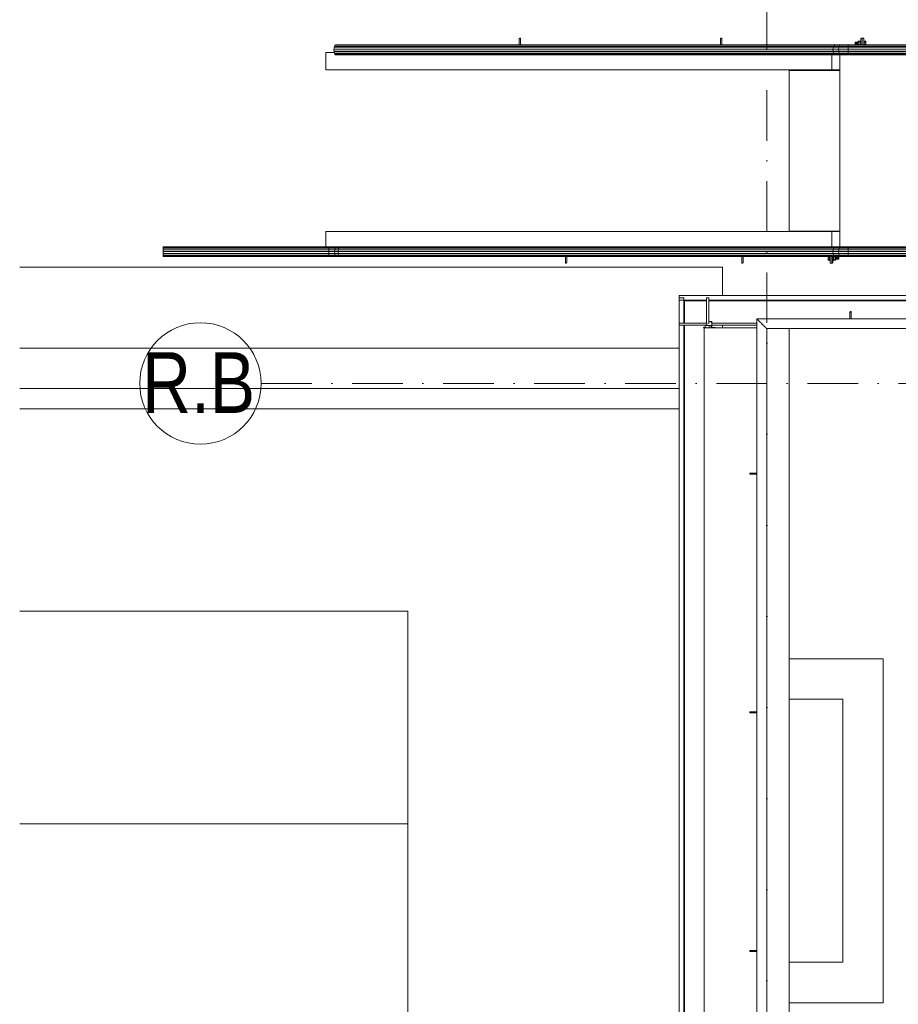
# Model space of a CAD drawing. Header units: millimetres. Extents: x -3176 to 162662, y -36434 to 57907.
# Tile 140 of 155: x 144283 to 148626, y 23938 to 28803. Entities that reach past the tile are written whole.
import ezdxf

# ---------------------------------------------------------------- set-up
doc = ezdxf.new("R2010")
doc.units = ezdxf.units.MM
doc.linetypes.add('1-Sheet - 32170-CIV-6170-DW-2035-015-01 - RZUTY$0$A_Dash_Dot_2_5mm_Axis', pattern=[45, 25, -10, 0, -10])
doc.layers.get('0').update_dxf_attribs({"lineweight": 5})
for name, color, linetype, lineweight in [('1-Sheet - 32170-CIV-6170-DW-2035-015-01 - RZUTY$0$A-DETL-MBND', 5, 'Continuous', 9), ('1-Sheet - 32170-CIV-6170-DW-2035-015-01 - RZUTY$0$S-GRID', 8, 'Continuous', 0), ('1-Sheet - 32170-CIV-6170-DW-2035-015-01 - RZUTY$0$S-GRID-IDEN', 8, 'Continuous', 0)]:
    doc.layers.add(name, color=color, linetype=linetype, lineweight=lineweight)
doc.styles.add('1-Sheet - 32170-CIV-6170-DW-2035-015-01 - RZUTY$0$Arial_6', font='arial.ttf', dxfattribs={"width": 0.8, "height": 30})

# ---------------------------------------------------------------- blocks, each defined once
blk = doc.blocks.new('1-Sheet - 32170-CIV-6170-DW-2035-015-01 - RZUTY$0$Railing - słupek_balustrady60x6-V18-B2_101_AG_DACH - Dep_PW')
at = {"layer": '1-Sheet - 32170-CIV-6170-DW-2035-015-01 - RZUTY$0$A-DETL-MBND'}
for p, q in [((6, 0), (2.42, 0)), ((2.42, -0.6), (5.6, -0.6)), ((6, -0.2), (6, 0))]:
    blk.add_line(p, q, dxfattribs=at)
at = {"layer": '1-Sheet - 32170-CIV-6170-DW-2035-015-01 - RZUTY$0$A-DETL-MBND', "flags": 128}
blk.add_lwpolyline([(5.6, -0.6), (5.69, -0.59), (5.77, -0.56), (5.85, -0.51), (5.91, -0.45), (5.96, -0.37), (5.99, -0.29), (6, -0.2)], dxfattribs=at)
blk = doc.blocks.new('1-Sheet - 32170-CIV-6170-DW-2035-015-01 - RZUTY$0$Railing - słupek_balustrady60x6-V15-B2_101_AG_DACH - Dep_PW')
at = {"layer": '1-Sheet - 32170-CIV-6170-DW-2035-015-01 - RZUTY$0$A-DETL-MBND'}
for p, q in [((6, 0), (2.42, 0)), ((2.42, -0.6), (5.6, -0.6)), ((6, -0.2), (6, 0))]:
    blk.add_line(p, q, dxfattribs=at)
at = {"layer": '1-Sheet - 32170-CIV-6170-DW-2035-015-01 - RZUTY$0$A-DETL-MBND', "flags": 128}
blk.add_lwpolyline([(5.6, -0.6), (5.69, -0.59), (5.77, -0.56), (5.85, -0.51), (5.91, -0.45), (5.96, -0.37), (5.99, -0.29), (6, -0.2)], dxfattribs=at)
at = {"layer": '1-Sheet - 32170-CIV-6170-DW-2035-015-01 - RZUTY$0$A-DETL-MBND'}
blk.add_arc((5.6, -0.2), 0.4, 270, 0, dxfattribs=at)
blk = doc.blocks.new('1-Sheet - 32170-CIV-6170-DW-2035-015-01 - RZUTY$0$Railing - Railing-1024618-B2_101_AG_DACH - Dep_PW')
at = {"extrusion": (0, 0, -1), "zscale": -1, "rotation": 90.0000000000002}
blk.add_blockref('1-Sheet - 32170-CIV-6170-DW-2035-015-01 - RZUTY$0$Railing - słupek_balustrady60x6-V15-B2_101_AG_DACH - Dep_PW', (-5800.71, 191.5), dxfattribs=at)
at = {"extrusion": (0, 0, -1), "zscale": -1}
for p in [(-5756.53, 117.75), (-5756.53, -0.19), (-5756.53, -118.12)]:
    blk.add_blockref('1-Sheet - 32170-CIV-6170-DW-2035-015-01 - RZUTY$0$Railing - słupek_balustrady60x6-V18-B2_101_AG_DACH - Dep_PW', p, dxfattribs=at)
blk = doc.blocks.new('1-Sheet - 32170-CIV-6170-DW-2035-015-01 - RZUTY$0$Top Rail Type - Top Rail_Internal_-1024619-B2_101_AG_DACH - Dep_PW')
at = {"layer": '1-Sheet - 32170-CIV-6170-DW-2035-015-01 - RZUTY$0$A-DETL-MBND'}
for p, q in [((5754.11, 193.92), (5754.11, -749.91)), ((6129.11, 193.92), (5754.11, 193.92)), ((5758.94, -745.08), (5758.94, 189.09)), ((5758.94, 189.09), (6133.94, 189.09))]:
    blk.add_line(p, q, dxfattribs=at)
blk.add_open_spline([(5758.94, 189.09), (5758.94, 189.09), (5758.9, 189.13), (5758.76, 189.26), (5758.62, 189.4), (5758.48, 189.55), (5758.34, 189.68), (5758.2, 189.83), (5758.04, 189.99), (5757.87, 190.16), (5757.74, 190.29), (5757.6, 190.43), (5757.45, 190.58), (5757.3, 190.72), (5757.15, 190.88), (5757, 191.03), (5756.84, 191.19), (5756.68, 191.34), (5756.53, 191.5), (5756.37, 191.66), (5756.21, 191.82), (5756.05, 191.97), (5755.9, 192.13), (5755.75, 192.28), (5755.6, 192.43), (5755.46, 192.57), (5755.32, 192.71), (5755.18, 192.84), (5755.01, 193.02), (5754.85, 193.17), (5754.71, 193.32), (5754.58, 193.45), (5754.43, 193.6), (5754.29, 193.74), (5754.15, 193.88), (5754.11, 193.92), (5754.11, 193.92)], degree=3, knots=[-1, -1, -1, -1, -0.916667, -0.875, -0.833333, -0.791667, -0.770833, -0.75, -0.708333, -0.6875, -0.666667, -0.645833, -0.625, -0.604167, -0.583333, -0.5625, -0.541667, -0.520833, -0.5, -0.479167, -0.458333, -0.4375, -0.416667, -0.395833, -0.375, -0.354167, -0.333333, -0.3125, -0.291667, -0.25, -0.229167, -0.208333, -0.166667, -0.125, -0.083333, 0, 0, 0, 0], dxfattribs=at)
blk = doc.blocks.new('1-Sheet - 32170-CIV-6170-DW-2035-015-01 - RZUTY$0$Ściana oporowa - Ściana oporowa-1051606-B2_101_AG_DACH - Dep_PW')
at = {"layer": '1-Sheet - 32170-CIV-6170-DW-2035-015-01 - RZUTY$0$A-DETL-MBND'}
for p, q in [((5737.03, 219.5), (5389.7, 219.5)), ((5737.03, 219.5), (5737.03, 205.4)), ((5737.03, 190.74), (5737.03, 189.5)), ((5715.62, 179.5), (5389.7, 179.5)), ((5389.7, 159.5), (5715.62, 159.5)), ((5581.53, -55.5), (5389.7, -55.5))]:
    blk.add_line(p, q, dxfattribs=at)
blk = doc.blocks.new('1-Sheet - 32170-CIV-6170-DW-2035-015-01 - RZUTY$0$Galeco STAL2 - System rynnowy - Orynnowanie - Orynnowanie - montaż z maskownicą-1091952-B2_101_AG_DACH - Dep_PW')
at = {"layer": '1-Sheet - 32170-CIV-6170-DW-2035-015-01 - RZUTY$0$A-DETL-MBND'}
for p, q in [((5715.62, 204.36), (5717.93, 204.36)), ((5715.62, 191.85), (5715.62, 204.36)), ((5717.93, 191.85), (5717.93, 204.36)), ((5729.18, 204.36), (5729.84, 204.36)), ((5729.18, 191.85), (5729.18, 204.36)), ((5730.3, 204.36), (5729.84, 204.36)), ((5730.3, 191.43), (5730.3, 204.36)), ((5718.23, 191.85), (5718.23, 202.8)), ((5715.62, -746.74), (5715.62, 190.74)), ((5717.93, -746.74), (5717.93, 190.74)), ((5718.23, -746.74), (5718.23, 190.74)), ((5729.18, 190.61), (5729.18, 190.74)), ((5730.3, 190.61), (5730.3, 190.74))]:
    blk.add_line(p, q, dxfattribs=at)
blk = doc.blocks.new('1-Sheet - 32170-CIV-6170-DW-2035-015-01 - RZUTY$0$Galeco STAL2 - Hak doczołowy - Galeco STAL2 - Hak doczołowy-V22-B2_101_AG_DACH - Dep_PW')
at = {"layer": '1-Sheet - 32170-CIV-6170-DW-2035-015-01 - RZUTY$0$A-DETL-MBND'}
for p, q in [((5728.48, 190.61), (5729.78, 190.61)), ((5728.48, 190.61), (5728.48, 189.5)), ((5730.42, 190.61), (5729.78, 190.61)), ((5730.42, 189.5), (5730.42, 190.61)), ((5730.42, 190.61), (5731.35, 190.61)), ((5730.42, 190.61), (5730.42, 189.5)), ((5731.47, 192.28), (5731.35, 192.28)), ((5731.47, 190.63), (5731.47, 189.5))]:
    blk.add_line(p, q, dxfattribs=at)
blk = doc.blocks.new('1-Sheet - 32170-CIV-6170-DW-2035-015-01 - RZUTY$0$Galeco STAL2 - System rynnowy - Orynnowanie - Orynnowanie - montaż z maskownicą-1090903-B2_101_AG_DACH - Dep_PW')
at = {"layer": '1-Sheet - 32170-CIV-6170-DW-2035-015-01 - RZUTY$0$A-DETL-MBND'}
for p, q in [((5715.62, 203.1), (5715.62, 205.4)), ((5715.62, 205.4), (6129.11, 205.4)), ((6133.94, 205.4), (6135.03, 205.4)), ((6248.48, 205.4), (6249.11, 205.4)), ((6253.94, 205.4), (6308.07, 205.4)), ((5715.62, 203.1), (5729.18, 203.1)), ((5718.23, 202.8), (5729.18, 202.8)), ((5730.29, 203.1), (6129.11, 203.1)), ((5730.29, 202.8), (6129.11, 202.8)), ((6133.94, 203.1), (6135.03, 203.1)), ((6133.94, 202.8), (6135.03, 202.8)), ((6248.48, 203.1), (6249.11, 203.1)), ((6248.48, 202.8), (6249.11, 202.8)), ((6253.94, 203.1), (6308.07, 203.1)), ((6253.94, 202.8), (6308.07, 202.8)), ((5715.62, 191.19), (5715.62, 191.85)), ((5715.62, 191.85), (5729.18, 191.85)), ((5715.62, 191.19), (5715.62, 190.73)), ((5715.62, 190.73), (5729.37, 190.73)), ((5731.87, 191.85), (5754.11, 191.85)), ((5731.87, 190.73), (5754.11, 190.73)), ((6133.94, 191.85), (6135.03, 191.85)), ((6133.94, 190.73), (6135.03, 190.73)), ((6248.48, 191.85), (6249.11, 191.85)), ((6248.48, 190.73), (6249.11, 190.73))]:
    blk.add_line(p, q, dxfattribs=at)
blk = doc.blocks.new('1-Sheet - 32170-CIV-6170-DW-2035-015-01 - RZUTY$0$Galeco STAL2 - Hak doczołowy - Galeco STAL2 - Hak doczołowy-V24-B2_101_AG_DACH - Dep_PW')
at = {"layer": '1-Sheet - 32170-CIV-6170-DW-2035-015-01 - RZUTY$0$A-DETL-MBND'}
for p, q in [((5729.37, 191.25), (5729.37, 191.9)), ((5729.37, 191.25), (5729.37, 190.61)), ((5729.37, 190.61), (5729.88, 190.61)), ((5730.1, 190.61), (5731.87, 190.61)), ((5731.87, 192.55), (5730.29, 192.55)), ((5731.87, 190.61), (5730.4, 190.61)), ((5731.87, 192.55), (5731.87, 191.25)), ((5731.87, 190.61), (5731.87, 191.25)), ((5731.87, 190.61), (5731.87, 189.68)), ((5727.7, 189.68), (5727.7, 189.56)), ((5728.35, 189.68), (5727.7, 189.68)), ((5728.5, 189.68), (5727.7, 189.68)), ((5727.7, 189.56), (5728.5, 189.56)), ((5727.7, 189.56), (5728.35, 189.56)), ((5728.5, 189.68), (5729.14, 189.68)), ((5729.14, 189.56), (5728.5, 189.56)), ((5732.74, 189.56), (5730.38, 189.56)), ((5731.87, 189.68), (5732.74, 189.68)), ((5733.54, 189.68), (5732.74, 189.68)), ((5732.74, 189.56), (5733.54, 189.56)), ((5733.54, 189.68), (5732.76, 189.68)), ((5732.76, 189.56), (5733.54, 189.56)), ((5733.54, 189.56), (5733.54, 189.68))]:
    blk.add_line(p, q, dxfattribs=at)
blk = doc.blocks.new('1-Sheet - 32170-CIV-6170-DW-2035-015-01 - RZUTY$0$Grid - A_Grid_Head_Circle_6mm-466136-B2_101_AG_DACH - Dep_PW')
at = {"layer": '1-Sheet - 32170-CIV-6170-DW-2035-015-01 - RZUTY$0$S-GRID-IDEN'}
blk.add_circle((0, 0), 0.3, dxfattribs=at)
blk = doc.blocks.new('1-Sheet - 32170-CIV-6170-DW-2035-015-01 - RZUTY')
at = {"layer": '1-Sheet - 32170-CIV-6170-DW-2035-015-01 - RZUTY$0$A-DETL-MBND'}
for p, q in [((11226.1, 329.27), (11226.1, 332.15)), ((11226.5, 332.55), (11226.7, 332.55)), ((11226.7, 332.55), (11226.7, 329.27)), ((11325.62, 329.27), (11325.62, 332.15)), ((11326.02, 332.55), (11326.22, 332.55)), ((11326.22, 332.55), (11326.22, 329.27)), ((11393.62, 331.06), (11393.62, 330.56)), ((11394.7, 331.06), (11393.62, 331.06)), ((11394.7, 331.23), (11394.7, 331.25)), ((11394.7, 331.25), (11394.95, 331.25)), ((11394.7, 331.25), (11394.7, 331.23)), ((11394.7, 331.23), (11394.7, 331.25)), ((11394.7, 331.25), (11394.95, 331.25)), ((11394.7, 331.25), (11394.7, 331.23)), ((11394.7, 331.16), (11394.7, 331.23)), ((11394.7, 331.23), (11394.95, 331.23)), ((11394.7, 331.23), (11394.95, 331.23)), ((11394.7, 331.23), (11394.7, 331.16)), ((11394.7, 331.16), (11394.7, 331.23)), ((11394.7, 331.23), (11394.95, 331.23)), ((11394.7, 331.23), (11394.95, 331.23)), ((11394.7, 331.23), (11394.7, 331.16)), ((11394.7, 331.05), (11394.7, 331.16)), ((11394.7, 331.16), (11394.95, 331.16)), ((11394.7, 331.16), (11394.95, 331.16)), ((11394.7, 331.16), (11394.7, 331.05)), ((11394.7, 331.05), (11394.7, 331.16)), ((11394.7, 331.16), (11394.95, 331.16)), ((11394.7, 331.16), (11394.95, 331.16)), ((11394.7, 331.16), (11394.7, 331.05)), ((11394.7, 330.56), (11394.7, 331.06)), ((11394.7, 331.05), (11394.95, 331.05)), ((11394.7, 331.05), (11394.95, 331.05)), ((11394.7, 331.05), (11394.7, 330.9)), ((11394.7, 331.05), (11394.95, 331.05)), ((11394.7, 331.05), (11394.95, 331.05)), ((11394.7, 330.9), (11394.95, 330.9)), ((11394.7, 330.9), (11394.95, 330.9)), ((11394.7, 330.9), (11394.7, 330.72)), ((11394.7, 330.9), (11394.95, 330.9)), ((11394.7, 330.9), (11394.95, 330.9)), ((11394.95, 329.27), (11394.95, 332.15)), ((11395.35, 332.55), (11395.55, 332.55)), ((11395.55, 332.55), (11395.55, 329.27)), ((11396.35, 332.55), (11395.55, 332.55)), ((11396.35, 332.55), (11396.35, 329.27)), ((11396.35, 331.25), (11396.6, 331.25)), ((11396.35, 331.25), (11396.6, 331.25)), ((11396.35, 331.23), (11396.6, 331.23)), ((11396.35, 331.23), (11396.6, 331.23)), ((11396.35, 331.23), (11396.6, 331.23)), ((11396.35, 331.23), (11396.6, 331.23)), ((11396.35, 331.16), (11396.6, 331.16)), ((11396.35, 331.16), (11396.6, 331.16)), ((11396.35, 331.16), (11396.6, 331.16)), ((11396.35, 331.16), (11396.6, 331.16)), ((11396.35, 331.05), (11396.6, 331.05)), ((11396.35, 331.05), (11396.6, 331.05)), ((11396.35, 331.05), (11396.6, 331.05)), ((11396.35, 331.05), (11396.6, 331.05)), ((11396.35, 330.9), (11396.6, 330.9)), ((11396.35, 330.9), (11396.6, 330.9)), ((11396.35, 330.9), (11396.6, 330.9)), ((11396.35, 330.9), (11396.6, 330.9)), ((11396.6, 331.25), (11396.6, 331.23)), ((11396.6, 331.23), (11396.6, 331.25)), ((11396.6, 331.25), (11396.6, 331.23)), ((11396.6, 331.23), (11396.6, 331.25)), ((11396.6, 331.23), (11396.6, 331.16)), ((11396.6, 331.16), (11396.6, 331.23)), ((11396.6, 331.23), (11396.6, 331.16)), ((11396.6, 331.16), (11396.6, 331.23)), ((11396.6, 331.16), (11396.6, 331.05)), ((11396.6, 331.05), (11396.6, 331.16)), ((11396.6, 331.16), (11396.6, 331.05)), ((11396.6, 331.05), (11396.6, 331.16)), ((11396.6, 331.06), (11396.6, 330.56)), ((11397.35, 331.06), (11396.6, 331.06)), ((11396.6, 330.9), (11396.6, 331.05)), ((11396.6, 330.72), (11396.6, 330.9)), ((11397.35, 330.56), (11397.35, 331.06)), ((11134.55, 327.78), (11134.49, 326.85)), ((11134.49, 326.85), (11381.16, 326.85)), ((11134.49, 326.85), (11134.55, 325.93)), ((11134.73, 328.56), (11134.55, 327.78)), ((11134.55, 327.78), (11381.27, 327.78)), ((11134.99, 329.09), (11134.73, 328.56)), ((11134.73, 328.56), (11381.59, 328.56)), ((11135.31, 329.27), (11134.99, 329.09)), ((11134.99, 329.09), (11382.06, 329.09)), ((11135.31, 329.27), (11382.62, 329.27)), ((11381.16, 326.85), (11381.27, 327.78)), ((11381.27, 325.93), (11381.16, 326.85)), ((11381.16, 326.85), (11383.92, 326.85)), ((11381.27, 327.78), (11381.59, 328.56)), ((11381.27, 327.78), (11383.99, 327.78)), ((11381.59, 328.56), (11382.06, 329.09)), ((11381.59, 328.56), (11384.19, 328.56)), ((11382.06, 329.09), (11382.62, 329.27)), ((11382.06, 329.09), (11384.49, 329.09)), ((11382.62, 329.27), (11384.85, 329.27)), ((11383.92, 326.85), (11383.99, 327.78)), ((11383.99, 325.93), (11383.92, 326.85)), ((11383.92, 326.85), (11388.67, 326.85)), ((11383.99, 327.78), (11384.19, 328.56)), ((11383.99, 327.78), (11388.67, 327.78)), ((11384.19, 328.56), (11384.49, 329.09)), ((11384.19, 328.56), (11388.67, 328.56)), ((11384.49, 329.09), (11384.85, 329.27)), ((11384.49, 329.09), (11388.67, 329.09)), ((11384.85, 329.27), (11388.67, 329.27)), ((11388.67, 329.09), (11388.67, 329.27)), ((11388.67, 329.27), (11471.94, 329.27)), ((11388.67, 328.56), (11388.67, 329.09)), ((11388.67, 329.09), (11471.94, 329.09)), ((11388.67, 327.78), (11388.67, 328.56)), ((11388.67, 328.56), (11471.94, 328.56)), ((11388.67, 326.85), (11388.67, 327.78)), ((11388.67, 327.78), (11471.94, 327.78)), ((11388.67, 325.93), (11388.67, 326.85)), ((11388.67, 326.85), (11471.94, 326.85)), ((11392.1, 330.65), (11393.62, 330.65)), ((11392.1, 330.65), (11392.1, 330.61)), ((11392.1, 330.61), (11393.62, 330.61)), ((11392.1, 330.61), (11392.1, 330.48)), ((11392.1, 330.48), (11393.62, 330.48)), ((11392.1, 330.48), (11392.1, 330.28)), ((11392.1, 330.28), (11393.62, 330.28)), ((11392.1, 330.28), (11392.1, 330.05)), ((11393.62, 330.05), (11392.1, 330.05)), ((11392.1, 330.05), (11392.1, 329.83)), ((11392.1, 329.83), (11393.62, 329.83)), ((11392.1, 329.83), (11392.1, 329.63)), ((11392.1, 329.63), (11393.62, 329.63)), ((11392.1, 329.63), (11392.1, 329.5)), ((11392.1, 329.5), (11393.62, 329.5)), ((11392.1, 329.5), (11392.1, 329.45)), ((11392.1, 329.45), (11393.62, 329.45)), ((11393.62, 330.56), (11393.62, 329.55)), ((11394.7, 330.56), (11393.62, 330.56)), ((11393.62, 329.55), (11393.62, 329.27)), ((11394.7, 329.55), (11393.62, 329.55)), ((11394.7, 330.72), (11394.95, 330.72)), ((11394.7, 330.72), (11394.95, 330.72)), ((11394.7, 330.72), (11394.7, 330.51)), ((11394.7, 330.72), (11394.95, 330.72)), ((11394.7, 330.72), (11394.95, 330.72)), ((11394.7, 330.51), (11394.95, 330.51)), ((11394.7, 330.51), (11394.7, 330.29)), ((11394.7, 330.29), (11394.95, 330.29)), ((11394.7, 330.29), (11394.7, 330.05)), ((11394.95, 330.05), (11394.7, 330.05)), ((11394.7, 330.05), (11394.7, 329.82)), ((11394.7, 329.82), (11394.95, 329.82)), ((11394.7, 329.82), (11394.7, 329.6)), ((11394.7, 329.6), (11394.95, 329.6)), ((11394.7, 329.6), (11394.7, 329.39)), ((11394.7, 329.27), (11394.7, 329.55)), ((11394.7, 329.39), (11394.95, 329.39)), ((11394.7, 329.39), (11394.7, 329.27)), ((11394.7, 329.39), (11394.95, 329.39)), ((11394.7, 329.39), (11394.95, 329.39)), ((11394.7, 329.39), (11394.95, 329.39)), ((11394.9, 330.76), (11394.9, 330.66)), ((11394.9, 330.76), (11394.9, 330.55)), ((11394.9, 329.56), (11394.9, 329.35)), ((11394.9, 329.45), (11394.9, 329.35)), ((11396.35, 330.72), (11396.6, 330.72)), ((11396.35, 330.51), (11396.6, 330.51)), ((11396.35, 330.29), (11396.6, 330.29)), ((11396.6, 330.05), (11396.35, 330.05)), ((11396.35, 329.82), (11396.6, 329.82)), ((11396.35, 329.6), (11396.6, 329.6)), ((11396.35, 329.39), (11396.6, 329.39)), ((11396.4, 330.73), (11396.4, 330.76)), ((11396.4, 330.55), (11396.4, 330.76)), ((11396.4, 330.72), (11396.6, 330.72)), ((11396.4, 330.72), (11396.6, 330.72)), ((11396.4, 330.72), (11396.6, 330.72)), ((11396.4, 329.35), (11396.4, 329.56)), ((11396.4, 329.39), (11396.6, 329.39)), ((11396.4, 329.39), (11396.6, 329.39)), ((11396.4, 329.39), (11396.6, 329.39)), ((11396.4, 329.35), (11396.4, 329.38)), ((11396.6, 330.51), (11396.6, 330.72)), ((11397.35, 330.56), (11396.6, 330.56)), ((11396.6, 330.29), (11396.6, 330.51)), ((11396.6, 330.05), (11396.6, 330.29)), ((11396.6, 329.82), (11396.6, 330.05)), ((11396.6, 329.6), (11396.6, 329.82)), ((11396.6, 329.39), (11396.6, 329.6)), ((11396.6, 329.55), (11396.6, 329.27)), ((11397.35, 329.55), (11396.6, 329.55)), ((11396.6, 329.27), (11396.6, 329.39)), ((11397.35, 329.55), (11397.35, 330.56)), ((11397.35, 329.27), (11397.35, 329.55)), ((11130.55, 325.5), (11134.65, 325.5)), ((11130.55, 325.5), (11130.55, 317)), ((11134.55, 325.93), (11381.27, 325.93)), ((11134.55, 325.93), (11134.73, 325.15)), ((11134.73, 325.15), (11381.59, 325.15)), ((11134.73, 325.15), (11134.99, 324.62)), ((11134.99, 324.62), (11382.06, 324.62)), ((11134.99, 324.62), (11135.31, 324.44)), ((11135.31, 324.44), (11382.62, 324.44)), ((11380.55, 324.44), (11380.55, 317)), ((11380.55, 317), (11380.55, 324.44)), ((11381.59, 325.15), (11381.27, 325.93)), ((11381.27, 325.93), (11383.99, 325.93)), ((11382.06, 324.62), (11381.59, 325.15)), ((11381.59, 325.15), (11384.19, 325.15)), ((11382.62, 324.44), (11382.06, 324.62)), ((11382.06, 324.62), (11384.49, 324.62)), ((11382.62, 324.44), (11384.85, 324.44)), ((11384.19, 325.15), (11383.99, 325.93)), ((11383.99, 325.93), (11388.67, 325.93)), ((11384.49, 324.62), (11384.19, 325.15)), ((11384.19, 325.15), (11388.67, 325.15)), ((11384.85, 324.44), (11384.49, 324.62)), ((11384.49, 324.62), (11388.67, 324.62)), ((11384.49, 324.44), (11384.49, 229.57)), ((11384.85, 324.44), (11388.67, 324.44)), ((11388.67, 325.15), (11388.67, 325.93)), ((11388.67, 325.93), (11471.94, 325.93)), ((11388.67, 324.62), (11388.67, 325.15)), ((11388.67, 325.15), (11471.94, 325.15)), ((11388.67, 324.44), (11388.67, 324.62)), ((11388.67, 324.62), (11471.94, 324.62)), ((11388.67, 324.44), (11471.94, 324.44)), ((11130.55, 317), (11380.55, 317)), ((11359.49, 316.7), (11359.49, 317)), ((11384.49, 316.7), (11359.49, 316.7)), ((11359.49, 316.7), (11359.49, 237.3)), ((11384.49, 316.7), (11359.49, 316.7)), ((11380.55, 317), (11384.49, 317)), ((11130.55, 237), (11380.55, 237)), ((11130.55, 237), (11130.55, 229.57)), ((11359.49, 237.3), (11384.49, 237.3)), ((11359.49, 237.3), (11384.49, 237.3)), ((11359.49, 237), (11359.49, 237.3)), ((11380.55, 237), (11384.49, 237)), ((11380.55, 237), (11380.55, 229.57)), ((11380.55, 229.57), (11380.55, 237)), ((11050.05, 229.39), (11050.05, 229.57)), ((11131.94, 229.57), (11050.05, 229.57)), ((11050.05, 228.86), (11050.05, 229.39)), ((11131.94, 229.39), (11050.05, 229.39)), ((11050.05, 228.08), (11050.05, 228.86)), ((11131.94, 228.86), (11050.05, 228.86)), ((11131.94, 229.57), (11131.94, 229.39)), ((11135.76, 229.57), (11131.94, 229.57)), ((11131.94, 229.39), (11131.94, 228.86)), ((11135.41, 229.39), (11131.94, 229.39)), ((11131.94, 228.86), (11131.94, 228.08)), ((11135.11, 228.86), (11131.94, 228.86)), ((11135.11, 228.86), (11134.91, 228.08)), ((11135.41, 229.39), (11135.11, 228.86)), ((11136.95, 228.86), (11135.11, 228.86)), ((11135.76, 229.57), (11135.41, 229.39)), ((11137.43, 229.39), (11135.41, 229.39)), ((11137.99, 229.57), (11135.76, 229.57)), ((11136.95, 228.86), (11136.64, 228.08)), ((11137.43, 229.39), (11136.95, 228.86)), ((11381.59, 228.86), (11136.95, 228.86)), ((11137.99, 229.57), (11137.43, 229.39)), ((11382.06, 229.39), (11137.43, 229.39)), ((11382.62, 229.57), (11137.99, 229.57)), ((11381.59, 228.86), (11381.27, 228.08)), ((11382.06, 229.39), (11381.59, 228.86)), ((11384.19, 228.86), (11381.59, 228.86)), ((11382.62, 229.57), (11382.06, 229.39)), ((11384.49, 229.39), (11382.06, 229.39)), ((11384.85, 229.57), (11382.62, 229.57)), ((11384.19, 228.86), (11383.99, 228.08)), ((11384.49, 229.39), (11384.19, 228.86)), ((11388.67, 228.86), (11384.19, 228.86)), ((11384.85, 229.57), (11384.49, 229.39)), ((11388.67, 229.39), (11384.49, 229.39)), ((11388.67, 229.57), (11384.85, 229.57)), ((11388.67, 229.57), (11388.67, 229.39)), ((11471.94, 229.57), (11388.67, 229.57)), ((11388.67, 229.39), (11388.67, 228.86)), ((11471.94, 229.39), (11388.67, 229.39)), ((11388.67, 228.86), (11388.67, 228.08)), ((11471.94, 228.86), (11388.67, 228.86)), ((11050.05, 227.15), (11050.05, 228.08)), ((11131.94, 228.08), (11050.05, 228.08)), ((11050.05, 226.23), (11050.05, 227.15)), ((11131.94, 227.15), (11050.05, 227.15)), ((11050.05, 225.45), (11050.05, 226.23)), ((11131.94, 226.23), (11050.05, 226.23)), ((11050.05, 224.92), (11050.05, 225.45)), ((11131.94, 225.45), (11050.05, 225.45)), ((11050.05, 224.74), (11050.05, 224.92)), ((11131.94, 224.92), (11050.05, 224.92)), ((11131.94, 224.74), (11050.05, 224.74)), ((11131.94, 228.08), (11131.94, 227.15)), ((11134.91, 228.08), (11131.94, 228.08)), ((11131.94, 227.15), (11131.94, 226.23)), ((11134.84, 227.15), (11131.94, 227.15)), ((11131.94, 226.23), (11131.94, 225.45)), ((11134.91, 226.23), (11131.94, 226.23)), ((11131.94, 225.45), (11131.94, 224.92)), ((11135.11, 225.45), (11131.94, 225.45)), ((11131.94, 224.92), (11131.94, 224.74)), ((11135.41, 224.92), (11131.94, 224.92)), ((11135.76, 224.74), (11131.94, 224.74)), ((11134.91, 228.08), (11134.84, 227.15)), ((11134.84, 227.15), (11134.91, 226.23)), ((11136.53, 227.15), (11134.84, 227.15)), ((11136.64, 228.08), (11134.91, 228.08)), ((11134.91, 226.23), (11135.11, 225.45)), ((11136.64, 226.23), (11134.91, 226.23)), ((11135.11, 225.45), (11135.41, 224.92)), ((11136.95, 225.45), (11135.11, 225.45)), ((11135.41, 224.92), (11135.76, 224.74)), ((11137.43, 224.92), (11135.41, 224.92)), ((11137.99, 224.74), (11135.76, 224.74)), ((11136.64, 228.08), (11136.53, 227.15)), ((11136.53, 227.15), (11136.64, 226.23)), ((11381.16, 227.15), (11136.53, 227.15)), ((11381.27, 228.08), (11136.64, 228.08)), ((11136.64, 226.23), (11136.95, 225.45)), ((11381.27, 226.23), (11136.64, 226.23)), ((11136.95, 225.45), (11137.43, 224.92)), ((11381.59, 225.45), (11136.95, 225.45)), ((11137.43, 224.92), (11137.99, 224.74)), ((11382.06, 224.92), (11137.43, 224.92)), ((11382.62, 224.74), (11137.99, 224.74)), ((11248.96, 221.45), (11248.96, 224.74)), ((11249.56, 224.74), (11249.56, 221.85)), ((11336.14, 221.45), (11336.14, 224.74)), ((11336.74, 224.74), (11336.74, 221.85)), ((11378.75, 224.74), (11378.75, 224.46)), ((11378.75, 224.46), (11379.5, 224.46)), ((11378.75, 224.46), (11378.75, 223.45)), ((11379.5, 224.74), (11379.5, 224.62)), ((11379.5, 224.46), (11379.5, 224.74)), ((11379.5, 224.62), (11379.5, 224.41)), ((11379.75, 224.62), (11379.5, 224.62)), ((11379.7, 224.62), (11379.5, 224.62)), ((11379.7, 224.62), (11379.5, 224.62)), ((11379.7, 224.62), (11379.5, 224.62)), ((11379.5, 224.41), (11379.5, 224.19)), ((11379.75, 224.41), (11379.5, 224.41)), ((11379.5, 224.19), (11379.5, 223.95)), ((11379.75, 224.19), (11379.5, 224.19)), ((11379.5, 223.95), (11379.75, 223.95)), ((11379.5, 223.95), (11379.5, 223.72)), ((11379.7, 224.66), (11379.7, 224.63)), ((11379.7, 224.66), (11379.7, 224.45)), ((11379.75, 221.45), (11379.75, 224.74)), ((11380.55, 221.45), (11380.55, 224.74)), ((11381.15, 224.74), (11381.15, 221.85)), ((11381.4, 224.62), (11381.15, 224.62)), ((11381.4, 224.62), (11381.15, 224.62)), ((11381.4, 224.62), (11381.15, 224.62)), ((11381.4, 224.62), (11381.15, 224.62)), ((11381.4, 224.41), (11381.15, 224.41)), ((11381.4, 224.19), (11381.15, 224.19)), ((11381.15, 223.95), (11381.4, 223.95)), ((11381.27, 228.08), (11381.16, 227.15)), ((11381.16, 227.15), (11381.27, 226.23)), ((11383.92, 227.15), (11381.16, 227.15)), ((11381.2, 224.56), (11381.2, 224.66)), ((11381.2, 224.45), (11381.2, 224.66)), ((11383.99, 228.08), (11381.27, 228.08)), ((11381.27, 226.23), (11381.59, 225.45)), ((11383.99, 226.23), (11381.27, 226.23)), ((11381.4, 224.62), (11381.4, 224.74)), ((11381.4, 224.74), (11381.4, 224.46)), ((11381.4, 224.41), (11381.4, 224.62)), ((11381.4, 224.46), (11382.48, 224.46)), ((11381.4, 224.19), (11381.4, 224.41)), ((11381.4, 223.95), (11381.4, 224.19)), ((11381.4, 223.72), (11381.4, 223.95)), ((11381.59, 225.45), (11382.06, 224.92)), ((11384.19, 225.45), (11381.59, 225.45)), ((11384.49, 224.92), (11382.06, 224.92)), ((11382.07, 224.92), (11382.62, 224.74)), ((11382.48, 224.46), (11382.48, 224.74)), ((11384, 224.55), (11382.48, 224.55)), ((11384, 224.51), (11382.48, 224.51)), ((11382.48, 223.45), (11382.48, 224.46)), ((11384, 224.38), (11382.48, 224.38)), ((11384, 224.18), (11382.48, 224.18)), ((11382.48, 223.95), (11384, 223.95)), ((11384.85, 224.74), (11382.62, 224.74)), ((11383.99, 228.08), (11383.92, 227.15)), ((11383.92, 227.15), (11383.99, 226.23)), ((11388.67, 227.15), (11383.92, 227.15)), ((11388.67, 228.08), (11383.99, 228.08)), ((11383.99, 226.23), (11384.19, 225.45)), ((11388.67, 226.23), (11383.99, 226.23)), ((11384, 224.51), (11384, 224.55)), ((11384, 224.38), (11384, 224.51)), ((11384, 224.18), (11384, 224.38)), ((11384, 223.95), (11384, 224.18)), ((11384, 223.73), (11384, 223.95)), ((11384.19, 225.45), (11384.49, 224.92)), ((11388.67, 225.45), (11384.19, 225.45)), ((11388.67, 224.92), (11384.49, 224.92)), ((11384.5, 224.92), (11384.85, 224.74)), ((11388.67, 224.74), (11384.85, 224.74)), ((11388.67, 228.08), (11388.67, 227.15)), ((11471.94, 228.08), (11388.67, 228.08)), ((11388.67, 227.15), (11388.67, 226.23)), ((11471.94, 227.15), (11388.67, 227.15)), ((11388.67, 226.23), (11388.67, 225.45)), ((11471.94, 226.23), (11388.67, 226.23)), ((11388.67, 225.45), (11388.67, 224.92)), ((11471.94, 225.45), (11388.67, 225.45)), ((11388.67, 224.92), (11388.67, 224.74)), ((11471.94, 224.92), (11388.67, 224.92)), ((11471.94, 224.74), (11388.67, 224.74)), ((11249.16, 221.45), (11248.96, 221.45)), ((11336.34, 221.45), (11336.14, 221.45)), ((11378.75, 223.45), (11379.5, 223.45)), ((11378.75, 223.45), (11378.75, 222.95)), ((11378.75, 222.95), (11379.5, 222.95)), ((11379.5, 223.72), (11379.5, 223.5)), ((11379.75, 223.72), (11379.5, 223.72)), ((11379.5, 223.5), (11379.5, 223.29)), ((11379.75, 223.5), (11379.5, 223.5)), ((11379.5, 222.95), (11379.5, 223.45)), ((11379.7, 223.29), (11379.5, 223.29)), ((11379.5, 223.29), (11379.5, 223.11)), ((11379.75, 223.29), (11379.5, 223.29)), ((11379.7, 223.29), (11379.5, 223.29)), ((11379.7, 223.29), (11379.5, 223.29)), ((11379.75, 223.11), (11379.5, 223.11)), ((11379.5, 223.11), (11379.5, 222.96)), ((11379.75, 223.11), (11379.5, 223.11)), ((11379.75, 223.11), (11379.5, 223.11)), ((11379.75, 223.11), (11379.5, 223.11)), ((11379.75, 222.96), (11379.5, 222.96)), ((11379.5, 222.85), (11379.5, 222.96)), ((11379.5, 222.96), (11379.5, 222.85)), ((11379.75, 222.96), (11379.5, 222.96)), ((11379.75, 222.96), (11379.5, 222.96)), ((11379.5, 222.85), (11379.5, 222.96)), ((11379.5, 222.96), (11379.5, 222.85)), ((11379.75, 222.96), (11379.5, 222.96)), ((11379.75, 222.85), (11379.5, 222.85)), ((11379.5, 222.78), (11379.5, 222.85)), ((11379.5, 222.85), (11379.5, 222.78)), ((11379.75, 222.85), (11379.5, 222.85)), ((11379.75, 222.85), (11379.5, 222.85)), ((11379.5, 222.78), (11379.5, 222.85)), ((11379.5, 222.85), (11379.5, 222.78)), ((11379.75, 222.85), (11379.5, 222.85)), ((11379.75, 222.78), (11379.5, 222.78)), ((11379.5, 222.75), (11379.5, 222.78)), ((11379.5, 222.78), (11379.5, 222.75)), ((11379.75, 222.78), (11379.5, 222.78)), ((11379.75, 222.78), (11379.5, 222.78)), ((11379.5, 222.75), (11379.5, 222.78)), ((11379.5, 222.78), (11379.5, 222.75)), ((11379.75, 222.78), (11379.5, 222.78)), ((11379.75, 222.75), (11379.5, 222.75)), ((11379.75, 222.75), (11379.5, 222.75)), ((11379.7, 223.46), (11379.7, 223.25)), ((11379.7, 223.28), (11379.7, 223.25)), ((11379.75, 221.45), (11380.55, 221.45)), ((11380.75, 221.45), (11380.55, 221.45)), ((11381.4, 223.72), (11381.15, 223.72)), ((11381.4, 223.5), (11381.15, 223.5)), ((11381.4, 223.29), (11381.15, 223.29)), ((11381.4, 223.29), (11381.15, 223.29)), ((11381.4, 223.29), (11381.15, 223.29)), ((11381.4, 223.29), (11381.15, 223.29)), ((11381.4, 223.11), (11381.15, 223.11)), ((11381.4, 223.11), (11381.15, 223.11)), ((11381.4, 223.11), (11381.15, 223.11)), ((11381.4, 223.11), (11381.15, 223.11)), ((11381.4, 222.96), (11381.15, 222.96)), ((11381.4, 222.96), (11381.15, 222.96)), ((11381.4, 222.96), (11381.15, 222.96)), ((11381.4, 222.96), (11381.15, 222.96)), ((11381.4, 222.85), (11381.15, 222.85)), ((11381.4, 222.85), (11381.15, 222.85)), ((11381.4, 222.85), (11381.15, 222.85)), ((11381.4, 222.85), (11381.15, 222.85)), ((11381.4, 222.78), (11381.15, 222.78)), ((11381.4, 222.78), (11381.15, 222.78)), ((11381.4, 222.78), (11381.15, 222.78)), ((11381.4, 222.78), (11381.15, 222.78)), ((11381.4, 222.75), (11381.15, 222.75)), ((11381.4, 222.75), (11381.15, 222.75)), ((11381.2, 223.25), (11381.2, 223.46)), ((11381.2, 223.25), (11381.2, 223.35)), ((11381.4, 223.5), (11381.4, 223.72)), ((11381.4, 223.29), (11381.4, 223.5)), ((11381.4, 223.45), (11382.48, 223.45)), ((11381.4, 223.45), (11381.4, 222.95)), ((11381.4, 223.11), (11381.4, 223.29)), ((11381.4, 222.96), (11381.4, 223.11)), ((11381.4, 222.96), (11381.4, 222.85)), ((11381.4, 222.85), (11381.4, 222.96)), ((11381.4, 222.96), (11381.4, 222.85)), ((11381.4, 222.85), (11381.4, 222.96)), ((11381.4, 222.95), (11382.48, 222.95)), ((11381.4, 222.85), (11381.4, 222.78)), ((11381.4, 222.78), (11381.4, 222.85)), ((11381.4, 222.85), (11381.4, 222.78)), ((11381.4, 222.78), (11381.4, 222.85)), ((11381.4, 222.78), (11381.4, 222.75)), ((11381.4, 222.75), (11381.4, 222.78)), ((11381.4, 222.78), (11381.4, 222.75)), ((11381.4, 222.75), (11381.4, 222.78)), ((11384, 223.73), (11382.48, 223.73)), ((11384, 223.53), (11382.48, 223.53)), ((11382.48, 222.95), (11382.48, 223.45)), ((11384, 223.4), (11382.48, 223.4)), ((11384, 223.35), (11382.48, 223.35)), ((11384, 223.53), (11384, 223.73)), ((11384, 223.4), (11384, 223.53)), ((11384, 223.35), (11384, 223.4)), ((11317.49, 189.5), (11317.49, -745.5)), ((11317.49, 189.5), (11343.58, 189.5)), ((11359.49, -745.08), (11359.49, 189.09)), ((10979.16, 179.5), (11305.09, 179.5)), ((11305.09, 149.5), (10979.16, 149.5)), ((10979.16, 49.5), (11170.99, 49.5)), ((11170.99, 49.5), (11170.99, -855.5)), ((11359.46, 26), (11405.99, 26)), ((11405.99, 26), (11405.99, -144)), ((11385.99, 6), (11359.46, 6)), ((11385.99, -124), (11385.99, 6)), ((11359.42, -124), (11385.99, -124)), ((11405.99, -144), (11359.42, -144))]:
    blk.add_line(p, q, dxfattribs=at)
at = {"layer": '1-Sheet - 32170-CIV-6170-DW-2035-015-01 - RZUTY$0$A-DETL-MBND', "flags": 128}
for points in [[(11226.1, 332.15), (11226.11, 332.23), (11226.13, 332.31), (11226.17, 332.38), (11226.22, 332.44), (11226.28, 332.49), (11226.35, 332.52), (11226.42, 332.55), (11226.5, 332.55)], [(11325.62, 332.15), (11325.63, 332.23), (11325.65, 332.31), (11325.69, 332.38), (11325.74, 332.44), (11325.8, 332.49), (11325.87, 332.52), (11325.94, 332.55), (11326.02, 332.55)], [(11394.95, 332.15), (11394.96, 332.24), (11394.98, 332.33), (11395.03, 332.4), (11395.1, 332.47), (11395.17, 332.52), (11395.26, 332.54), (11395.35, 332.55)], [(11249.56, 221.85), (11249.55, 221.77), (11249.52, 221.68), (11249.48, 221.61), (11249.41, 221.54), (11249.34, 221.49), (11249.25, 221.47), (11249.16, 221.45)], [(11336.74, 221.85), (11336.73, 221.77), (11336.71, 221.68), (11336.66, 221.61), (11336.59, 221.54), (11336.52, 221.49), (11336.43, 221.47), (11336.34, 221.45)], [(11381.15, 221.85), (11381.14, 221.77), (11381.11, 221.68), (11381.06, 221.61), (11380.99, 221.54), (11380.92, 221.49), (11380.83, 221.47), (11380.75, 221.45)]]:
    blk.add_lwpolyline(points, dxfattribs=at)
at = {"layer": '1-Sheet - 32170-CIV-6170-DW-2035-015-01 - RZUTY$0$A-DETL-MBND'}
for centre in [(11226.5, 332.15), (11326.02, 332.15), (11395.35, 332.15)]:
    blk.add_arc(centre, 0.4, 90, 180, dxfattribs=at)
at = {"layer": '1-Sheet - 32170-CIV-6170-DW-2035-015-01 - RZUTY$0$S-GRID', "linetype": '1-Sheet - 32170-CIV-6170-DW-2035-015-01 - RZUTY$0$A_Dash_Dot_2_5mm_Axis'}
for p, q in [((11348.49, 712), (11348.49, -968)), ((11098.49, 162), (12608.49, 162))]:
    blk.add_line(p, q, dxfattribs=at)
at = {"layer": '1-Sheet - 32170-CIV-6170-DW-2035-015-01 - RZUTY$0$A-DETL-MBND'}
for name in ['1-Sheet - 32170-CIV-6170-DW-2035-015-01 - RZUTY$0$Ściana oporowa - Ściana oporowa-1051606-B2_101_AG_DACH - Dep_PW', '1-Sheet - 32170-CIV-6170-DW-2035-015-01 - RZUTY$0$Top Rail Type - Top Rail_Internal_-1024619-B2_101_AG_DACH - Dep_PW', '1-Sheet - 32170-CIV-6170-DW-2035-015-01 - RZUTY$0$Railing - Railing-1024618-B2_101_AG_DACH - Dep_PW', '1-Sheet - 32170-CIV-6170-DW-2035-015-01 - RZUTY$0$Galeco STAL2 - System rynnowy - Orynnowanie - Orynnowanie - montaż z maskownicą-1090903-B2_101_AG_DACH - Dep_PW', '1-Sheet - 32170-CIV-6170-DW-2035-015-01 - RZUTY$0$Galeco STAL2 - System rynnowy - Orynnowanie - Orynnowanie - montaż z maskownicą-1091952-B2_101_AG_DACH - Dep_PW', '1-Sheet - 32170-CIV-6170-DW-2035-015-01 - RZUTY$0$Galeco STAL2 - Hak doczołowy - Galeco STAL2 - Hak doczołowy-V24-B2_101_AG_DACH - Dep_PW', '1-Sheet - 32170-CIV-6170-DW-2035-015-01 - RZUTY$0$Galeco STAL2 - Hak doczołowy - Galeco STAL2 - Hak doczołowy-V22-B2_101_AG_DACH - Dep_PW']:
    blk.add_blockref(name, (5589.47, 0), dxfattribs=at)
at = {"layer": '1-Sheet - 32170-CIV-6170-DW-2035-015-01 - RZUTY$0$S-GRID-IDEN', "xscale": 99.99999999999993, "yscale": 99.99999999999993, "zscale": 99.99999999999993, "rotation": 270}
blk.add_blockref('1-Sheet - 32170-CIV-6170-DW-2035-015-01 - RZUTY$0$Grid - A_Grid_Head_Circle_6mm-466136-B2_101_AG_DACH - Dep_PW', (11068.49, 162), dxfattribs=at)
at = {"layer": '1-Sheet - 32170-CIV-6170-DW-2035-015-01 - RZUTY$0$S-GRID-IDEN', "insert": (11039.63, 177.45), "char_height": 30, "width": 68.6244, "attachment_point": 1, "style": '1-Sheet - 32170-CIV-6170-DW-2035-015-01 - RZUTY$0$Arial_6'}
blk.add_mtext('R.B', dxfattribs=at)

msp = doc.modelspace()

# ---------------------------------------------------------------- block references
at = {"xscale": 10, "yscale": 10, "zscale": 10}
msp.add_blockref('1-Sheet - 32170-CIV-6170-DW-2035-015-01 - RZUTY', (34491.45, 25385.65), dxfattribs=at)

doc.saveas('drawing.dxf')
